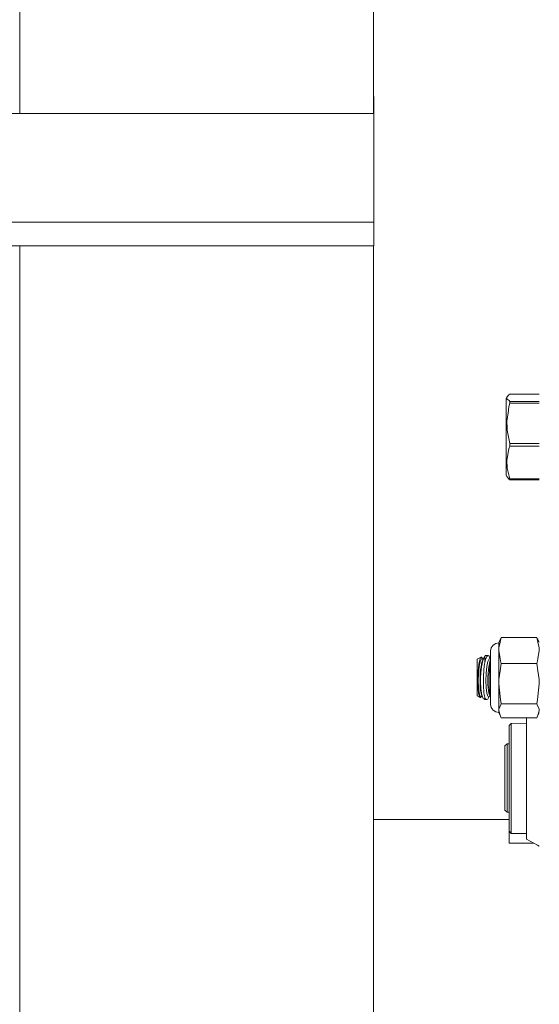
# Model space of a CAD drawing. Header units: millimetres. Extents: x 53056 to 116131, y -669674 to -625124.
# Tile 220 of 256: x 66225 to 66319, y -634367 to -634190. Entities that reach past the tile are written whole.
import ezdxf

# ---------------------------------------------------------------- set-up
doc = ezdxf.new("R2010")
doc.units = ezdxf.units.MM
doc.header["$MEASUREMENT"] = 0
doc.linetypes.add('DGN Style 1', pattern=[536.199087, 0.892178, -535.306909])
doc.layers.add('Side Cradle Tower', color=7, linetype='Continuous', lineweight=0)

# ---------------------------------------------------------------- blocks, each defined once
blk = doc.blocks.new('*U55')
at = {"layer": 'Side Cradle Tower', "color": 7, "linetype": 'Continuous', "lineweight": 0}
for p, q in [((-18368.61, 13192.17), (-18368.61, 13461.58)), ((-18305.11, 13195.2), (-18305.05, 13195.2)), ((-18305.05, 13192.17), (-18305.05, 13195.2)), ((-18654.64, 13192.17), (-18305.05, 13192.17)), ((-18654.64, 13172.63), (-18305.05, 13172.63)), ((-18654.64, 13168.39), (-18305.05, 13168.39)), ((-18368.61, 12898.98), (-18368.61, 13168.39)), ((-18280.58, 13141.77), (-18280.76, 13141.65)), ((-18280.58, 13141.77), (-18275.32, 13141.77)), ((-18280.58, 13140.43), (-18280.58, 13140.14)), ((-18275.32, 13140.43), (-18280.58, 13140.43)), ((-18280.58, 13140.14), (-18275.32, 13140.14)), ((-18281.08, 13135.27), (-18280.58, 13132.87)), ((-18281.27, 13132.86), (-18281.27, 13130.34)), ((-18275.32, 13132.87), (-18280.58, 13132.87)), ((-18280.58, 13132.87), (-18280.58, 13132.65)), ((-18280.58, 13132.65), (-18280.58, 13132.43)), ((-18280.58, 13132.43), (-18275.32, 13132.43)), ((-18280.96, 13127.98), (-18280.58, 13126.51)), ((-18280.58, 13126.51), (-18280.58, 13126.35)), ((-18275.32, 13126.51), (-18280.58, 13126.51)), ((-18280.58, 13126.35), (-18280.76, 13126.48)), ((-18280.58, 13126.35), (-18275.32, 13126.35)), ((-18282.14, 13098.05), (-18282.33, 13097.21)), ((-18275.78, 13098.05), (-18282.14, 13098.05)), ((-18275.61, 13097.79), (-18275.78, 13098.05)), ((-18284.05, 13093.64), (-18284.05, 13094.96)), ((-18282.59, 13095.7), (-18282.59, 13096.19)), ((-18282.36, 13094.2), (-18282.59, 13095.7)), ((-18282.59, 13095.7), (-18282.59, 13094.47)), ((-18275.34, 13096.2), (-18275.32, 13095.7)), ((-18285.57, 13093.38), (-18285.46, 13093.81)), ((-18285.16, 13093.17), (-18285.11, 13093.51)), ((-18285.11, 13093.51), (-18285.11, 13094.02)), ((-18284.53, 13093.72), (-18284.3, 13094.19)), ((-18284.05, 13091.89), (-18284.05, 13093.64)), ((-18282.14, 13093.34), (-18282.33, 13092.05)), ((-18275.78, 13093.34), (-18282.14, 13093.34)), ((-18275.61, 13093.84), (-18275.78, 13093.34)), ((-18286.31, 13090.26), (-18286.26, 13091.58)), ((-18285.95, 13090.91), (-18285.91, 13091.57)), ((-18284.54, 13090.91), (-18284.5, 13091.57)), ((-18282.36, 13087.43), (-18282.59, 13089.73)), ((-18282.59, 13089.73), (-18282.59, 13087.69)), ((-18275.34, 13090.51), (-18275.32, 13089.73)), ((-18284.19, 13087.91), (-18284.25, 13088.38)), ((-18285.84, 13087.26), (-18285.84, 13087.26)), ((-18285.11, 13087.03), (-18285.11, 13087.32)), ((-18285.09, 13087.26), (-18285.11, 13087.32)), ((-18284.42, 13087.27), (-18284.46, 13087.2)), ((-18282.14, 13086.12), (-18282.33, 13085.67)), ((-18275.78, 13086.12), (-18282.14, 13086.12)), ((-18275.61, 13086.88), (-18275.78, 13086.12)), ((-18282.36, 13084.07), (-18282.59, 13084.87)), ((-18282.59, 13084.87), (-18282.59, 13084.63)), ((-18282.3, 13083.88), (-18282.36, 13084.07)), ((-18275.32, 13084.87), (-18275.55, 13084.07)), ((-18275.34, 13085.14), (-18275.32, 13084.87)), ((-18275.78, 13083.61), (-18282.14, 13083.61)), ((-18275.61, 13083.88), (-18275.78, 13083.61)), ((-18281.49, 13078.58), (-18281.11, 13078.95)), ((-18281.11, 13078.95), (-18280.73, 13078.95)), ((-18281.49, 13078.49), (-18281.49, 13078.65)), ((-18281.49, 13078.58), (-18281.49, 13078.49)), ((-18281.49, 13066.94), (-18281.49, 13078.49)), ((-18281.49, 13067.02), (-18281.11, 13066.64)), ((-18281.11, 13066.64), (-18280.73, 13066.64)), ((-18280.73, 13065.33), (-18305.11, 13065.33)), ((-18280.73, 13061.09), (-18280.73, 13063.21)), ((-18280.35, 13062.83), (-18280.73, 13063.21)), ((-18280.35, 13063.33), (-18280.35, 13062.83)), ((-18277.6, 13062.83), (-18280.35, 13062.83)), ((-18276.32, 13061.09), (-18280.73, 13061.09)), ((-18275.62, 13060.71), (-18275.32, 13060.54))]:
    blk.add_line(p, q, dxfattribs=at)
at = {"layer": 'Side Cradle Tower', "color": 7, "linetype": 'Continuous', "lineweight": 0, "flags": 128}
for points in [[(-18305.11, 13461.58), (-18305.11, 13454.32), (-18305.11, 13359.03), (-18305.11, 13256.74), (-18305.11, 13192.17)], [(-18305.05, 13168.39), (-18305.05, 13172.63), (-18305.05, 13192.17)], [(-18305.11, 13168.39), (-18305.11, 13059.15), (-18305.11, 12898.98)], [(-18280.76, 13141.65), (-18280.79, 13141.61), (-18281.14, 13141.18), (-18281.27, 13140.89), (-18281.27, 13139.91), (-18281.27, 13138.04), (-18281.27, 13135.56), (-18281.27, 13132.86)], [(-18281.14, 13141.18), (-18281.12, 13141.1), (-18281.08, 13140.87), (-18280.75, 13140.58), (-18280.58, 13140.43)], [(-18280.58, 13140.14), (-18280.76, 13139.49), (-18280.93, 13138.33), (-18281.14, 13136.97), (-18281.09, 13135.62), (-18281.08, 13135.27)], [(-18280.58, 13132.43), (-18280.76, 13131.9), (-18281.07, 13130.2), (-18281.14, 13129.85), (-18281.08, 13128.46), (-18280.96, 13127.98)], [(-18280.76, 13126.48), (-18280.79, 13126.51), (-18281.14, 13126.94), (-18281.27, 13127.24), (-18281.27, 13127.3), (-18281.27, 13128.38), (-18281.27, 13130.34)], [(-18284.05, 13094.96), (-18284.05, 13094.96), (-18284.05, 13095.65), (-18283.94, 13096.2), (-18283.62, 13096.67), (-18283.15, 13096.98), (-18282.59, 13097.09), (-18282.3, 13097.79), (-18282.14, 13098.05)], [(-18282.33, 13097.21), (-18282.57, 13096.2), (-18282.59, 13095.7)], [(-18282.59, 13096.19), (-18282.59, 13096.68), (-18282.59, 13097.09)], [(-18275.78, 13098.05), (-18275.58, 13097.21), (-18275.34, 13096.2)], [(-18275.6, 13097.77), (-18275.55, 13097.6), (-18275.32, 13097.18)], [(-18285.11, 13094.64), (-18285.11, 13094.64), (-18285.04, 13094.71), (-18284.98, 13094.78), (-18284.97, 13094.78), (-18284.85, 13094.8), (-18284.48, 13094.8), (-18284.36, 13094.73), (-18284.34, 13094.68), (-18284.32, 13094.64), (-18284.31, 13094.64)], [(-18285.11, 13093.51), (-18284.99, 13094), (-18284.91, 13094.23), (-18284.87, 13094.33), (-18284.87, 13094.35), (-18284.73, 13094.62), (-18284.62, 13094.75), (-18284.61, 13094.76), (-18284.58, 13094.77), (-18284.48, 13094.8)], [(-18284.25, 13094.52), (-18284.25, 13094.52), (-18284.32, 13094.64), (-18284.09, 13094.21)], [(-18275.32, 13095.7), (-18275.55, 13094.2), (-18275.61, 13093.84)], [(-18286.49, 13087.59), (-18286.49, 13087.59), (-18286.49, 13088.11), (-18286.49, 13089.05), (-18286.49, 13090.26), (-18286.49, 13091.55), (-18286.49, 13092.74), (-18286.49, 13093.64), (-18286.49, 13094.11), (-18285.84, 13094.41), (-18285.84, 13094.41)], [(-18285.94, 13087.25), (-18286.02, 13087.34), (-18286.04, 13087.37), (-18286.04, 13087.39), (-18286.11, 13087.55), (-18286.18, 13087.83), (-18286.2, 13087.98), (-18286.21, 13088.01), (-18286.25, 13088.23), (-18286.29, 13088.66), (-18286.32, 13088.98), (-18286.32, 13089.01), (-18286.33, 13089.22), (-18286.35, 13089.74), (-18286.36, 13090.24), (-18286.35, 13090.9), (-18286.33, 13091.45), (-18286.32, 13091.57), (-18286.32, 13091.6), (-18286.28, 13092.09), (-18286.24, 13092.59), (-18286.21, 13092.81), (-18286.2, 13092.85), (-18286.17, 13093.15), (-18286.1, 13093.55), (-18286.04, 13093.8), (-18286.04, 13093.84), (-18286.01, 13093.95), (-18285.93, 13094.21), (-18285.84, 13094.41), (-18285.84, 13094.41), (-18285.75, 13094.51)], [(-18286.26, 13091.58), (-18286.13, 13092.8), (-18285.94, 13093.72), (-18285.71, 13094.19)], [(-18286.23, 13094.23), (-18285.75, 13094.51), (-18285.67, 13094.49), (-18285.64, 13094.46), (-18285.63, 13094.45), (-18285.58, 13094.37), (-18285.5, 13094.21)], [(-18285.91, 13091.57), (-18285.86, 13092.21), (-18285.78, 13092.79), (-18285.69, 13093.29), (-18285.59, 13093.71), (-18285.48, 13094.01)], [(-18285.44, 13087.2), (-18285.58, 13087.55), (-18285.65, 13087.81), (-18285.68, 13087.91), (-18285.69, 13087.98), (-18285.78, 13088.52), (-18285.82, 13088.89), (-18285.82, 13088.96), (-18285.84, 13089.09), (-18285.87, 13089.75), (-18285.88, 13090.21), (-18285.86, 13090.91), (-18285.83, 13091.51), (-18285.83, 13091.53), (-18285.82, 13091.62), (-18285.76, 13092.22), (-18285.69, 13092.75), (-18285.68, 13092.81), (-18285.65, 13092.94), (-18285.57, 13093.38)], [(-18285.71, 13094.19), (-18285.71, 13094.19), (-18285.35, 13094.22)], [(-18285.48, 13094.01), (-18285.48, 13094.01), (-18285.11, 13094.64)], [(-18285.46, 13093.81), (-18285.43, 13093.89), (-18285.38, 13094.03), (-18285.29, 13094.29), (-18285.11, 13094.64), (-18285.11, 13094.29), (-18285.11, 13094.02)], [(-18285.11, 13087.32), (-18285.16, 13087.56), (-18285.19, 13087.73), (-18285.2, 13087.76), (-18285.26, 13088.22), (-18285.3, 13088.7), (-18285.31, 13088.83), (-18285.31, 13088.84), (-18285.33, 13089.43), (-18285.35, 13090.16), (-18285.33, 13090.91), (-18285.31, 13091.54), (-18285.3, 13091.58), (-18285.29, 13091.73), (-18285.26, 13092.27), (-18285.2, 13092.84), (-18285.19, 13092.93), (-18285.16, 13093.17)], [(-18284.53, 13087.51), (-18284.72, 13088.05), (-18284.85, 13089.02), (-18284.89, 13090.26), (-18284.85, 13091.58), (-18284.72, 13092.8), (-18284.53, 13093.72)], [(-18284.5, 13091.57), (-18284.45, 13092.21), (-18284.37, 13092.79), (-18284.28, 13093.29), (-18284.18, 13093.71), (-18284.07, 13094.01)], [(-18284.25, 13088.38), (-18284.28, 13088.71), (-18284.28, 13088.72), (-18284.3, 13088.98), (-18284.33, 13089.55), (-18284.34, 13090.14), (-18284.33, 13090.85), (-18284.3, 13091.46), (-18284.28, 13091.68), (-18284.28, 13091.69), (-18284.25, 13092.15), (-18284.19, 13092.7), (-18284.13, 13093.08), (-18284.13, 13093.1), (-18284.1, 13093.3), (-18284.05, 13093.57)], [(-18284.3, 13094.19), (-18284.3, 13094.19), (-18284.05, 13094.22)], [(-18284.21, 13094.44), (-18284.25, 13094.52), (-18284.24, 13094.52)], [(-18282.33, 13092.05), (-18282.57, 13090.51), (-18282.59, 13089.73), (-18282.59, 13091.92), (-18282.59, 13092.21), (-18282.59, 13093.99), (-18282.59, 13094.47)], [(-18282.14, 13093.34), (-18282.3, 13093.84), (-18282.36, 13094.2)], [(-18275.78, 13093.34), (-18275.58, 13092.05), (-18275.34, 13090.51)], [(-18284.05, 13086.82), (-18284.05, 13088.2), (-18284.05, 13089.98), (-18284.05, 13091.89)], [(-18285.94, 13087.51), (-18286.13, 13088.05), (-18286.26, 13089.02), (-18286.31, 13090.26)], [(-18285.69, 13087.71), (-18285.78, 13088.04), (-18285.86, 13088.48), (-18285.91, 13089), (-18285.95, 13089.6), (-18285.96, 13090.24), (-18285.95, 13090.91)], [(-18284.18, 13087.5), (-18284.28, 13087.71), (-18284.37, 13088.04), (-18284.45, 13088.48), (-18284.5, 13089), (-18284.54, 13089.6), (-18284.55, 13090.24), (-18284.54, 13090.91)], [(-18275.32, 13089.73), (-18275.55, 13087.43), (-18275.61, 13086.88)], [(-18285.84, 13087.26), (-18285.94, 13087.25), (-18286.49, 13087.56), (-18286.49, 13087.59)], [(-18285.68, 13087.68), (-18285.69, 13087.71), (-18285.44, 13087.2), (-18285.43, 13087.18), (-18285.38, 13087.1), (-18285.3, 13086.99), (-18285.11, 13086.87), (-18284.71, 13086.87), (-18284.62, 13086.95), (-18284.59, 13086.97), (-18284.59, 13086.97)], [(-18284.05, 13087.24), (-18284.28, 13087.71), (-18284.26, 13087.67)], [(-18284.05, 13087.28), (-18284.11, 13087.48), (-18284.13, 13087.59), (-18284.13, 13087.61), (-18284.19, 13087.91)], [(-18282.33, 13085.67), (-18282.57, 13085.14), (-18282.59, 13084.87), (-18282.59, 13085.63), (-18282.59, 13086.02), (-18282.59, 13087.42), (-18282.59, 13087.69)], [(-18285.94, 13087.51), (-18285.94, 13087.51), (-18285.56, 13087.44)], [(-18285.72, 13087.46), (-18285.76, 13087.37), (-18285.84, 13087.27), (-18285.72, 13087.47)], [(-18285.84, 13087.26), (-18285.84, 13087.27), (-18285.83, 13087.27)], [(-18285.11, 13086.87), (-18285.11, 13086.96), (-18285.11, 13087.03)], [(-18284.71, 13086.87), (-18284.85, 13086.89), (-18284.87, 13086.9), (-18284.91, 13086.95), (-18284.97, 13087.01), (-18285.09, 13087.26)], [(-18284.59, 13086.97), (-18284.58, 13086.98), (-18284.33, 13087.43)], [(-18284.46, 13087.2), (-18284.58, 13086.98), (-18284.58, 13086.99)], [(-18284.53, 13087.51), (-18284.53, 13087.51), (-18284.15, 13087.44)], [(-18284.18, 13087.5), (-18284.18, 13087.5), (-18284.13, 13087.42)], [(-18282.3, 13083.88), (-18282.59, 13084.58), (-18283.15, 13084.69), (-18283.62, 13085), (-18283.94, 13085.46), (-18284.05, 13086.01), (-18284.05, 13086.05), (-18284.05, 13086.82), (-18284.05, 13086.82)], [(-18282.14, 13086.12), (-18282.3, 13086.88), (-18282.36, 13087.43)], [(-18275.78, 13086.12), (-18275.58, 13085.67), (-18275.34, 13085.14)], [(-18282.59, 13084.58), (-18282.59, 13084.6), (-18282.59, 13084.63)], [(-18275.32, 13084.48), (-18275.55, 13084.07), (-18275.61, 13083.88)], [(-18282.14, 13083.61), (-18282.3, 13083.88), (-18282.3, 13083.88)], [(-18280.73, 13063.21), (-18280.73, 13063.69), (-18280.73, 13065.44), (-18280.73, 13068.23), (-18280.73, 13071.67), (-18280.73, 13075.27), (-18280.73, 13078.51), (-18280.73, 13080.95), (-18280.73, 13082.24), (-18280.35, 13082.61), (-18277.6, 13082.66)], [(-18280.35, 13082.61), (-18280.35, 13081.91), (-18280.35, 13081.28), (-18280.35, 13079.8), (-18280.35, 13078.74), (-18280.35, 13076.59), (-18280.35, 13075.36), (-18280.35, 13072.78), (-18280.35, 13071.62), (-18280.35, 13068.96), (-18280.35, 13068.05), (-18280.35, 13065.73), (-18280.35, 13065.15), (-18280.35, 13063.6), (-18280.35, 13063.33)], [(-18275.62, 13060.71), (-18277.6, 13061.8), (-18277.6, 13062.29), (-18277.6, 13064.25), (-18277.6, 13067.44), (-18277.6, 13071.4), (-18277.6, 13075.55), (-18277.6, 13079.31), (-18277.6, 13082.14), (-18277.6, 13083.61)], [(-18281.11, 13078.87), (-18281.11, 13078.95), (-18281.11, 13078.95)], [(-18281.11, 13078.95), (-18281.11, 13078.95), (-18281.11, 13078.87)], [(-18281.11, 13077.86), (-18281.11, 13078.87), (-18281.11, 13078.87)], [(-18281.11, 13078.87), (-18281.11, 13077.86), (-18281.11, 13076.07), (-18281.11, 13073.8), (-18281.11, 13073.8)], [(-18281.49, 13078.49), (-18281.49, 13077.55), (-18281.49, 13075.87), (-18281.49, 13073.73), (-18281.49, 13071.45), (-18281.49, 13069.37), (-18281.49, 13067.82), (-18281.49, 13067.02), (-18281.49, 13067.02)], [(-18281.11, 13066.64), (-18281.11, 13067.49), (-18281.11, 13069.15), (-18281.11, 13071.36), (-18281.11, 13073.8), (-18281.11, 13076.07), (-18281.11, 13077.86)], [(-18281.11, 13071.36), (-18281.11, 13071.36), (-18281.11, 13069.15), (-18281.11, 13067.49), (-18281.11, 13066.64), (-18281.11, 13066.64)]]:
    blk.add_lwpolyline(points, dxfattribs=at)

msp = doc.modelspace()

# ---------------------------------------------------------------- block references
at = {"color": 7, "linetype": 'DGN Style 1', "lineweight": 0}
msp.add_blockref('*U55', (84593.95, -647399.35), dxfattribs=at)

doc.saveas('drawing.dxf')
